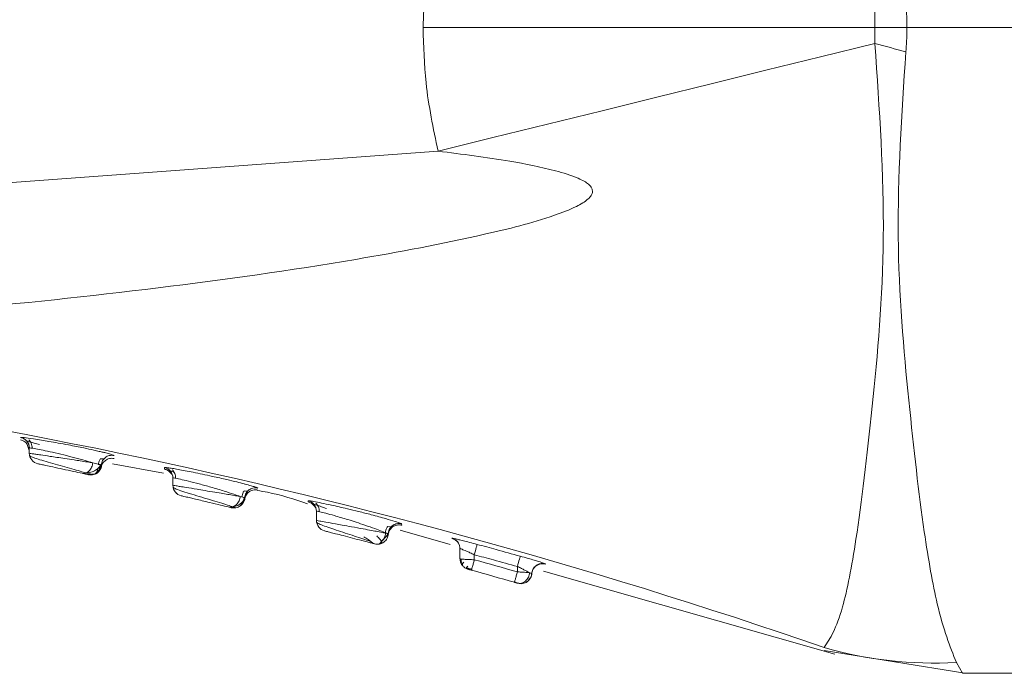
# Model space of a CAD drawing. Header units: millimetres. Extents: x -453 to 1924, y -67 to 428.
# Tile 47 of 88: x 629 to 642, y 153 to 162. Entities that reach past the tile are written whole.
import ezdxf

# ---------------------------------------------------------------- set-up
doc = ezdxf.new("R2010")
doc.units = ezdxf.units.MM

# ---------------------------------------------------------------- blocks, each defined once
blk = doc.blocks.new('Drawing View2')
at = {"color": 7, "linetype": 'Continuous', "lineweight": 18}
for p, q in [((767.569, -50.85), (754.796, -50.85)), ((733.069, -53.695), (748.264, -52.571)), ((742.447, -56.562), (742.447, -56.562)), ((742.569, -56.746), (742.535, -56.648)), ((742.557, -56.658), (742.561, -56.66)), ((742.569, -56.709), (742.569, -56.782)), ((742.569, -56.709), (742.569, -56.741)), ((743.452, -56.916), (743.528, -56.935)), ((743.728, -56.931), (744.44, -57.061)), ((743.749, -56.814), (743.749, -56.814)), ((743.357, -57.057), (743.433, -57.073)), ((743.389, -57.079), (743.496, -57.069)), ((743.45, -57.081), (743.501, -57.066)), ((743.57, -56.947), (743.57, -56.947)), ((744.451, -56.981), (744.451, -57.003)), ((744.537, -57.057), (744.561, -57.078)), ((743.39, -57.081), (743.388, -57.08)), ((743.388, -57.081), (743.394, -57.082)), ((744.569, -57.128), (744.569, -57.229)), ((744.569, -57.128), (744.569, -57.149)), ((745.753, -57.268), (745.753, -57.268)), ((745.507, -57.385), (745.528, -57.391)), ((745.57, -57.405), (745.57, -57.405)), ((746.454, -57.446), (746.455, -57.461)), ((745.395, -57.53), (745.435, -57.54)), ((746.537, -57.514), (746.562, -57.544)), ((746.562, -57.544), (746.564, -57.561)), ((746.569, -57.591), (746.569, -57.719)), ((746.569, -57.591), (746.569, -57.606)), ((747.737, -57.854), (748.434, -58.053)), ((747.445, -58.049), (747.571, -57.906)), ((747.57, -57.907), (747.57, -57.907)), ((748.458, -57.966), (748.458, -57.969)), ((748.538, -58.023), (748.562, -58.064)), ((748.569, -58.111), (748.569, -58.253)), ((748.569, -58.111), (748.569, -58.114)), ((748.585, -58.257), (748.569, -58.253)), ((748.769, -58.197), (748.769, -58.267)), ((748.657, -58.387), (748.668, -58.392)), ((748.666, -58.394), (748.666, -58.394)), ((748.679, -58.398), (748.682, -58.398)), ((749.369, -58.361), (749.369, -58.436)), ((749.574, -58.429), (749.57, -58.459)), ((749.733, -58.424), (753.794, -59.583)), ((749.76, -58.323), (749.735, -58.314)), ((749.324, -58.575), (749.329, -58.577)), ((749.33, -58.574), (749.328, -58.58)), ((749.565, -58.457), (749.56, -58.455)), ((749.566, -58.468), (749.57, -58.458)), ((749.378, -58.594), (749.371, -58.593)), ((749.376, -58.59), (749.379, -58.591)), ((749.379, -58.595), (749.378, -58.595)), ((749.398, -58.596), (749.4, -58.597)), ((749.424, -58.594), (749.438, -58.598)), ((753.642, -59.49), (753.642, -59.49)), ((753.644, -59.532), (755.601, -59.85)), ((755.485, -59.698), (755.569, -59.85)), ((755.569, -59.85), (767.569, -59.85))]:
    blk.add_line(p, q, dxfattribs=at)
at = {"color": 7, "linetype": 'Continuous', "lineweight": 18, "flags": 128}
for points in [[(754.351, -51.069), (753.591, -51.256), (752.831, -51.444), (752.071, -51.632), (751.31, -51.82), (750.549, -52.008), (749.787, -52.195), (749.026, -52.383), (748.264, -52.571)], [(742.569, -56.782), (742.572, -56.808), (742.573, -56.816)], [(748.808, -58.053), (748.808, -58.056), (748.805, -58.065), (748.802, -58.078), (748.797, -58.096), (748.791, -58.118), (748.784, -58.143), (748.777, -58.169), (748.769, -58.197)], [(749.41, -58.217), (749.409, -58.22), (749.406, -58.229), (749.402, -58.242), (749.397, -58.26), (749.391, -58.282), (749.385, -58.307), (749.377, -58.334), (749.369, -58.361)], [(749.436, -58.6), (749.412, -58.6), (749.379, -58.595)]]:
    blk.add_lwpolyline(points, dxfattribs=at)
at = {"color": 7, "linetype": 'Continuous', "lineweight": 18}
for centre, radius, start, end in [((798.911, 107.853), 165.051, 254.33696, 254.49181), ((727.611, -134.708), 79.595, 70.91073, 86.068), ((742.42, -56.709), 0.15, 0.0073, 79.4971), ((742.719, -56.782), 0.15, 180, 257.9926), ((744.419, -57.128), 0.15, 0.0064, 78.0251), ((743.421, -56.934), 0.15, 257.5832, 285.1028), ((744.719, -57.229), 0.15, 180, 256.8202), ((744.719, -57.229), 0.15, 191.6374, 229.3328), ((746.419, -57.591), 0.15, 0.0057, 76.5885), ((746.719, -57.719), 0.15, 180, 255.6421), ((747.719, -57.912), 0.15, 98.0084, 177.8577), ((748.419, -58.111), 0.15, 29.185, 75.0959), ((748.419, -58.111), 0.15, 0.0051, 29.1784), ((721.884, -154.741), 100.15, 74.07145, 74.4281), ((721.884, -154.741), 100, 74.07145, 74.4281), ((749.719, -58.468), 0.15, 74.1953, 165.2281), ((755.163, -54.276), 5.431, 253.7433, 273.3999)]:
    blk.add_arc(centre, radius, start, end, dxfattribs=at)
for points, knots in [([(748.055, -50.85), (748.066, -50.523), (748.086, -49.943), (748.21, -49.376), (748.264, -49.128)], [0, 0, 0, 0, 0.562892, 1, 1, 1, 1]), ([(754.781, -50.511), (754.786, -50.574), (754.794, -50.687), (754.795, -50.8), (754.796, -50.85)], [0, 0, 0, 0, 0.561067, 1, 1, 1, 1]), ([(754.351, -50.631), (754.351, -50.671), (754.352, -50.744), (754.351, -50.817), (754.351, -50.85)], [0, 0, 0, 0, 0.556333, 1, 1, 1, 1]), ([(754.351, -50.85), (753.177, -50.848), (751.08, -50.846), (748.979, -50.849), (748.055, -50.85)], [0, 0, 0, 0, 0.560021, 1, 1, 1, 1]), ([(748.264, -52.571), (748.197, -52.255), (748.078, -51.687), (748.062, -51.107), (748.055, -50.85)], [0, 0, 0, 0, 0.556738, 1, 1, 1, 1]), ([(754.796, -50.85), (754.713, -50.85), (754.564, -50.85), (754.416, -50.85), (754.351, -50.85)], [0, 0, 0, 0, 0.559994, 1, 1, 1, 1]), ([(754.351, -50.85), (754.351, -50.891), (754.352, -50.964), (754.351, -51.037), (754.351, -51.069)], [0, 0, 0, 0, 0.5627198, 1, 1, 1, 1]), ([(754.796, -50.85), (754.795, -50.913), (754.794, -51.026), (754.785, -51.139), (754.781, -51.189)], [0, 0, 0, 0, 0.558771, 1, 1, 1, 1]), ([(754.351, -51.069), (754.413, -51.987), (754.535, -53.794), (754.313, -56.212), (754.112, -57.927), (753.878, -59.134), (753.728, -59.36), (753.642, -59.49)], [0, 0, 0, 0, 0.215583, 0.424685, 0.63353, 0.789403, 1, 1, 1, 1]), ([(754.781, -51.189), (754.724, -52.06), (754.611, -53.786), (754.821, -56.105), (755.013, -57.8), (755.241, -59.086), (755.395, -59.473), (755.485, -59.698)], [0, 0, 0, 0, 0.215496, 0.427053, 0.635275, 0.788732, 1, 1, 1, 1]), ([(733.069, -55.154), (734.907, -55.118), (738.683, -55.044), (743.368, -54.632), (746.807, -54.15), (748.648, -53.803), (749.677, -53.549), (750.154, -53.367), (750.327, -53.27), (750.395, -53.196), (750.416, -53.152), (750.416, -53.109), (750.395, -53.067), (750.356, -53.027), (750.295, -52.987), (750.146, -52.914), (749.8, -52.812), (749.148, -52.684), (748.599, -52.614), (748.264, -52.571)], [0, 0, 0, 0, 0.277154, 0.569443, 0.709641, 0.801655, 0.852576, 0.869317, 0.879228, 0.882226, 0.884534, 0.88657, 0.888768, 0.891501, 0.895083, 0.899771, 0.916625, 0.949186, 1, 1, 1, 1]), ([(742.446, -56.597), (742.463, -56.601), (742.497, -56.611), (742.522, -56.636), (742.535, -56.649)], [0, 0, 0, 0, 0.484358, 1, 1, 1, 1]), ([(742.626, -56.582), (742.577, -56.575), (742.503, -56.564), (742.455, -56.56), (742.449, -56.561), (742.447, -56.562)], [0, 0, 0, 0, 0.480755, 0.738426, 1, 1, 1, 1]), ([(742.447, -56.562), (742.463, -56.567), (742.497, -56.576), (742.537, -56.612), (742.564, -56.658), (742.568, -56.693), (742.569, -56.709)], [0, 0, 0, 0, 0.242329, 0.4999999, 0.7576709, 1, 1, 1, 1]), ([(742.534, -56.612), (742.537, -56.613), (742.543, -56.615), (742.58, -56.626), (742.634, -56.641), (742.684, -56.655), (742.709, -56.662)], [0, 0, 0, 0, 0.2356452, 0.4932453, 0.7480397, 1, 1, 1, 1]), ([(742.561, -56.596), (742.568, -56.603), (742.581, -56.617), (742.596, -56.644), (742.606, -56.677), (742.607, -56.701), (742.607, -56.713)], [0, 0, 0, 0, 0.221284, 0.464206, 0.725639, 1, 1, 1, 1]), ([(743.619, -56.774), (743.604, -56.771), (743.588, -56.767), (743.561, -56.76), (743.529, -56.753), (743.453, -56.736), (743.312, -56.705), (743.139, -56.671), (742.973, -56.64), (742.846, -56.618), (742.727, -56.597), (742.662, -56.587), (742.626, -56.582)], [0, 0, 0, 0, 0.069101, 0.072724, 0.103391, 0.190382, 0.329925, 0.521796, 0.650419, 0.767167, 0.871985, 1, 1, 1, 1]), ([(743.452, -56.916), (743.419, -56.906), (743.348, -56.884), (743.207, -56.846), (743.048, -56.805), (742.893, -56.768), (742.757, -56.739), (742.652, -56.718), (742.583, -56.707), (742.574, -56.709), (742.569, -56.709)], [0, 0, 0, 0, 0.115982, 0.247937, 0.377278, 0.510915, 0.634615, 0.756254, 0.879415, 1, 1, 1, 1]), ([(742.569, -56.782), (742.571, -56.783), (742.575, -56.783), (742.606, -56.788), (742.656, -56.795), (742.737, -56.807), (742.839, -56.823), (742.955, -56.84), (743.069, -56.857), (743.181, -56.874), (743.287, -56.89), (743.377, -56.904), (743.428, -56.912), (743.452, -56.916)], [0, 0, 0, 0, 0.079812, 0.162069, 0.246837, 0.334174, 0.462749, 0.544476, 0.637688, 0.744522, 0.819677, 0.914077, 1, 1, 1, 1]), ([(743.749, -56.814), (743.741, -56.81), (743.728, -56.803), (743.669, -56.787), (743.631, -56.777), (743.619, -56.774)], [0, 0, 0, 0, 0.5520299, 0.8614353, 1, 1, 1, 1]), ([(742.573, -56.813), (742.578, -56.818), (742.589, -56.829), (742.663, -56.856), (742.767, -56.888), (742.894, -56.925), (743.031, -56.963), (743.163, -57), (743.28, -57.034), (743.335, -57.05), (743.362, -57.059)], [0, 0, 0, 0, 0.133126, 0.264217, 0.392985, 0.519355, 0.643356, 0.764913, 0.883877, 1, 1, 1, 1]), ([(742.688, -56.929), (742.689, -56.929), (742.691, -56.929), (742.707, -56.933), (742.74, -56.94), (742.801, -56.953), (742.901, -56.975), (743.038, -57.004), (743.19, -57.037), (743.267, -57.054), (743.305, -57.062)], [0, 0, 0, 0, 0.061647, 0.133405, 0.22224, 0.333845, 0.472371, 0.638681, 0.819589, 1, 1, 1, 1]), ([(743.452, -56.916), (743.451, -56.926), (743.448, -56.946), (743.438, -56.976), (743.422, -57.005), (743.402, -57.03), (743.378, -57.049), (743.353, -57.061), (743.328, -57.065), (743.313, -57.063), (743.305, -57.062)], [0, 0, 0, 0, 0.114642, 0.237732, 0.367173, 0.500037, 0.632895, 0.762319, 0.885385, 1, 1, 1, 1]), ([(743.532, -56.944), (743.533, -56.932), (743.535, -56.908), (743.546, -56.878), (743.557, -56.863), (743.561, -56.857)], [0, 0, 0, 0, 0.394936, 0.771227, 1, 1, 1, 1]), ([(743.56, -56.858), (743.561, -56.858), (743.578, -56.86), (743.598, -56.862), (743.604, -56.861), (743.608, -56.861)], [0, 0, 0, 0, 0.013949, 0.505662, 1, 1, 1, 1]), ([(743.57, -56.99), (743.572, -56.978), (743.575, -56.956), (743.593, -56.917), (743.628, -56.879), (743.675, -56.857), (743.717, -56.851), (743.74, -56.854), (743.751, -56.856)], [0, 0, 0, 0, 0.136954, 0.267626, 0.5, 0.732374, 0.863046, 1, 1, 1, 1]), ([(743.609, -56.863), (743.603, -56.87), (743.588, -56.884), (743.576, -56.914), (743.572, -56.936), (743.57, -56.947)], [0, 0, 0, 0, 0.29372, 0.638513, 1, 1, 1, 1]), ([(743.749, -56.814), (743.738, -56.812), (743.715, -56.809), (743.674, -56.816), (743.634, -56.832), (743.616, -56.855), (743.609, -56.863)], [0, 0, 0, 0, 0.220431, 0.430684, 0.804896, 1, 1, 1, 1]), ([(743.388, -57.08), (743.384, -57.079), (743.376, -57.078), (743.328, -57.067), (743.305, -57.062)], [0, 0, 0, 0, 0.521306, 1, 1, 1, 1]), ([(743.34, -57.062), (743.337, -57.063), (743.334, -57.064), (743.331, -57.064), (743.331, -57.064)], [0, 0, 0, 0, 0.801825, 1, 1, 1, 1]), ([(743.351, -57.059), (743.376, -57.056), (743.428, -57.05), (743.493, -57.02), (743.542, -56.981), (743.556, -56.953), (743.563, -56.939)], [0, 0, 0, 0, 0.239239, 0.492124, 0.748772, 1, 1, 1, 1]), ([(743.57, -56.947), (743.569, -56.957), (743.566, -56.977), (743.553, -57.006), (743.535, -57.033), (743.51, -57.056), (743.481, -57.073), (743.46, -57.078), (743.45, -57.081)], [0, 0, 0, 0, 0.151884, 0.314463, 0.485046, 0.659932, 0.834818, 1, 1, 1, 1]), ([(743.458, -57.079), (743.468, -57.076), (743.488, -57.069), (743.513, -57.046), (743.518, -57.019), (743.521, -57.001)], [0, 0, 0, 0, 0.243548, 0.487404, 1, 1, 1, 1]), ([(743.498, -57.067), (743.508, -57.061), (743.527, -57.049), (743.549, -57.024), (743.565, -56.997), (743.571, -56.977), (743.574, -56.968)], [0, 0, 0, 0, 0.265321, 0.523973, 0.77024, 1, 1, 1, 1]), ([(743.504, -57.052), (743.512, -57.045), (743.527, -57.032), (743.545, -57.005), (743.559, -56.974), (743.561, -56.95), (743.563, -56.938)], [0, 0, 0, 0, 0.221759, 0.464773, 0.725979, 1, 1, 1, 1]), ([(743.556, -56.943), (743.555, -56.942), (743.553, -56.941), (743.534, -56.936), (743.528, -56.934)], [0, 0, 0, 0, 0.683688, 1, 1, 1, 1]), ([(743.528, -56.935), (743.534, -56.936), (743.552, -56.94), (743.553, -56.941), (743.555, -56.942)], [0, 0, 0, 0, 0.337729, 1, 1, 1, 1]), ([(744.45, -57.003), (744.466, -57.008), (744.5, -57.018), (744.524, -57.043), (744.536, -57.056)], [0, 0, 0, 0, 0.4849119, 1, 1, 1, 1]), ([(744.642, -57.008), (744.613, -57.003), (744.557, -56.993), (744.497, -56.984), (744.458, -56.979), (744.453, -56.98), (744.451, -56.981)], [0, 0, 0, 0, 0.246755, 0.499449, 0.750519, 1, 1, 1, 1]), ([(744.532, -57.028), (744.536, -57.029), (744.543, -57.032), (744.564, -57.039), (744.584, -57.045), (744.586, -57.046)], [0, 0, 0, 0, 0.463452, 0.969596, 1, 1, 1, 1]), ([(744.561, -57.015), (744.568, -57.021), (744.581, -57.035), (744.596, -57.063), (744.607, -57.096), (744.607, -57.121), (744.607, -57.133)], [0, 0, 0, 0, 0.220864, 0.463706, 0.725336, 1, 1, 1, 1]), ([(745.658, -57.235), (745.632, -57.228), (745.603, -57.22), (745.536, -57.202), (745.456, -57.182), (745.308, -57.146), (745.142, -57.109), (744.982, -57.074), (744.816, -57.041), (744.697, -57.018), (744.642, -57.008), (744.642, -57.008)], [0, 0, 0, 0, 0.113564, 0.1298, 0.24444, 0.375817, 0.550949, 0.670871, 0.785338, 0.99681, 1, 1, 1, 1]), ([(745.507, -57.385), (745.479, -57.375), (745.421, -57.354), (745.278, -57.308), (745.109, -57.257), (744.933, -57.209), (744.784, -57.171), (744.665, -57.143), (744.585, -57.126), (744.575, -57.127), (744.569, -57.128)], [0, 0, 0, 0, 0.113656, 0.237423, 0.386818, 0.512713, 0.640144, 0.756119, 0.879699, 1, 1, 1, 1]), ([(744.569, -57.229), (744.572, -57.229), (744.576, -57.23), (744.612, -57.236), (744.67, -57.246), (744.765, -57.261), (744.885, -57.281), (745.024, -57.304), (745.149, -57.325), (745.263, -57.344), (745.361, -57.361), (745.446, -57.375), (745.487, -57.382), (745.507, -57.385)], [0, 0, 0, 0, 0.079383, 0.161715, 0.247086, 0.335574, 0.467676, 0.554471, 0.659651, 0.749759, 0.825153, 0.916216, 1, 1, 1, 1]), ([(744.572, -57.256), (744.578, -57.262), (744.59, -57.273), (744.675, -57.304), (744.793, -57.341), (744.935, -57.384), (745.084, -57.429), (745.222, -57.47), (745.338, -57.506), (745.383, -57.522), (745.406, -57.529)], [0, 0, 0, 0, 0.1330731, 0.2640624, 0.3926668, 0.5188747, 0.6427813, 0.7643807, 0.8835503, 1, 1, 1, 1]), ([(745.532, -57.396), (745.533, -57.384), (745.535, -57.36), (745.547, -57.329), (745.558, -57.313), (745.562, -57.307)], [0, 0, 0, 0, 0.389761, 0.760971, 1, 1, 1, 1]), ([(745.562, -57.308), (745.563, -57.308), (745.58, -57.311), (745.599, -57.313), (745.606, -57.312), (745.609, -57.311)], [0, 0, 0, 0, 0.014759, 0.530706, 1, 1, 1, 1]), ([(745.57, -57.433), (745.571, -57.421), (745.574, -57.398), (745.588, -57.366), (745.607, -57.34), (745.629, -57.32), (745.655, -57.304), (745.686, -57.294), (745.72, -57.29), (745.743, -57.294), (745.755, -57.296)], [0, 0, 0, 0, 0.136997, 0.267593, 0.389104, 0.5, 0.610896, 0.732406, 0.863003, 1, 1, 1, 1]), ([(745.61, -57.312), (745.609, -57.312), (745.601, -57.32), (745.589, -57.339), (745.574, -57.37), (745.571, -57.393), (745.57, -57.405)], [0, 0, 0, 0, 0.024518, 0.329172, 0.6565, 1, 1, 1, 1]), ([(745.753, -57.268), (745.741, -57.266), (745.718, -57.262), (745.684, -57.267), (745.655, -57.278), (745.629, -57.293), (745.616, -57.306), (745.61, -57.312)], [0, 0, 0, 0, 0.2278565, 0.4449854, 0.6470741, 0.8316692, 1, 1, 1, 1]), ([(745.753, -57.268), (745.746, -57.264), (745.734, -57.257), (745.678, -57.241), (745.658, -57.235)], [0, 0, 0, 0, 0.64181, 1, 1, 1, 1]), ([(745.747, -57.301), (745.794, -57.309), (746.032, -57.35), (746.263, -57.426), (746.447, -57.486)], [0, 0, 0, 0, 0.198521, 1, 1, 1, 1]), ([(744.685, -57.375), (744.686, -57.375), (744.688, -57.376), (744.706, -57.38), (744.745, -57.389), (744.807, -57.404), (744.888, -57.423), (744.979, -57.444), (745.1, -57.473), (745.242, -57.507), (745.308, -57.523), (745.341, -57.531)], [0, 0, 0, 0, 0.060359, 0.131534, 0.221024, 0.334782, 0.426548, 0.531655, 0.646832, 0.824075, 1, 1, 1, 1]), ([(745.507, -57.385), (745.506, -57.395), (745.504, -57.416), (745.493, -57.447), (745.476, -57.477), (745.453, -57.502), (745.425, -57.521), (745.396, -57.532), (745.367, -57.535), (745.349, -57.532), (745.341, -57.531)], [0, 0, 0, 0, 0.114125, 0.237091, 0.366745, 0.500021, 0.633293, 0.762938, 0.88589, 1, 1, 1, 1]), ([(745.57, -57.405), (745.569, -57.415), (745.566, -57.435), (745.554, -57.466), (745.535, -57.494), (745.51, -57.517), (745.48, -57.535), (745.447, -57.544), (745.415, -57.547), (745.395, -57.543), (745.385, -57.542)], [0, 0, 0, 0, 0.11449, 0.237535, 0.367027, 0.5, 0.632973, 0.762465, 0.88551, 1, 1, 1, 1]), ([(745.395, -57.531), (745.416, -57.527), (745.461, -57.519), (745.515, -57.485), (745.553, -57.443), (745.562, -57.413), (745.566, -57.398)], [0, 0, 0, 0, 0.24442, 0.500274, 0.755568, 1, 1, 1, 1]), ([(745.448, -57.543), (745.459, -57.54), (745.482, -57.534), (745.509, -57.514), (745.53, -57.489), (745.536, -57.467), (745.539, -57.457)], [0, 0, 0, 0, 0.239929, 0.490061, 0.745253, 1, 1, 1, 1]), ([(745.528, -57.391), (745.538, -57.394), (745.557, -57.399), (745.56, -57.401), (745.561, -57.402)], [0, 0, 0, 0, 0.538544, 1, 1, 1, 1]), ([(745.562, -57.402), (745.56, -57.401), (745.557, -57.399), (745.538, -57.394), (745.528, -57.391)], [0, 0, 0, 0, 0.481262, 1, 1, 1, 1]), ([(746.638, -57.476), (746.601, -57.469), (746.529, -57.454), (746.466, -57.444), (746.458, -57.445), (746.454, -57.446)], [0, 0, 0, 0, 0.347662, 0.681002, 1, 1, 1, 1]), ([(746.454, -57.461), (746.469, -57.466), (746.502, -57.476), (746.525, -57.501), (746.537, -57.514)], [0, 0, 0, 0, 0.485457, 1, 1, 1, 1]), ([(746.562, -57.479), (746.568, -57.486), (746.582, -57.5), (746.597, -57.528), (746.607, -57.562), (746.607, -57.586), (746.607, -57.599)], [0, 0, 0, 0, 0.220528, 0.463352, 0.725174, 1, 1, 1, 1]), ([(747.666, -57.733), (747.625, -57.72), (747.537, -57.694), (747.352, -57.643), (747.165, -57.596), (746.974, -57.55), (746.788, -57.507), (746.683, -57.486), (746.638, -57.476)], [0, 0, 0, 0, 0.174289, 0.370462, 0.523681, 0.655074, 0.851603, 1, 1, 1, 1]), ([(745.385, -57.541), (745.382, -57.541), (745.378, -57.54), (745.353, -57.534), (745.341, -57.531)], [0, 0, 0, 0, 0.530381, 1, 1, 1, 1]), ([(746.531, -57.49), (746.534, -57.492), (746.541, -57.495), (746.579, -57.508), (746.635, -57.526), (746.685, -57.544), (746.711, -57.553)], [0, 0, 0, 0, 0.236199, 0.493976, 0.748537, 1, 1, 1, 1]), ([(746.553, -57.527), (746.557, -57.532), (746.561, -57.537), (746.562, -57.544), (746.562, -57.544)], [0, 0, 0, 0, 0.994349, 1, 1, 1, 1]), ([(747.569, -57.907), (747.565, -57.905), (747.555, -57.901), (747.483, -57.872), (747.38, -57.831), (747.257, -57.788), (747.127, -57.745), (746.98, -57.698), (746.828, -57.654), (746.695, -57.617), (746.618, -57.598), (746.576, -57.59), (746.572, -57.591), (746.569, -57.591)], [0, 0, 0, 0, 0.097412, 0.195192, 0.283283, 0.385949, 0.467621, 0.542376, 0.671702, 0.771138, 0.863853, 0.93221, 1, 1, 1, 1]), ([(746.569, -57.719), (746.571, -57.719), (746.575, -57.72), (746.615, -57.727), (746.697, -57.742), (746.811, -57.763), (746.936, -57.785), (747.068, -57.809), (747.212, -57.835), (747.333, -57.857), (747.432, -57.876), (747.507, -57.891), (747.56, -57.897), (747.566, -57.903), (747.569, -57.907)], [0, 0, 0, 0, 0.061637, 0.135937, 0.234718, 0.342751, 0.406691, 0.49335, 0.597244, 0.682352, 0.747605, 0.837926, 0.917039, 1, 1, 1, 1]), ([(746.571, -57.743), (746.576, -57.748), (746.586, -57.759), (746.655, -57.787), (746.752, -57.822), (746.872, -57.862), (747.002, -57.905), (747.13, -57.946), (747.247, -57.985), (747.305, -58.005), (747.334, -58.015)], [0, 0, 0, 0, 0.133042, 0.264051, 0.392708, 0.518958, 0.642852, 0.764388, 0.883502, 1, 1, 1, 1]), ([(747.756, -57.767), (747.753, -57.764), (747.745, -57.759), (747.694, -57.742), (747.666, -57.733)], [0, 0, 0, 0, 0.461014, 1, 1, 1, 1]), ([(746.682, -57.864), (746.683, -57.865), (746.686, -57.865), (746.711, -57.872), (746.76, -57.884), (746.839, -57.905), (746.944, -57.932), (747.074, -57.966), (747.191, -57.996), (747.278, -58.019), (747.336, -58.034), (747.374, -58.044), (747.379, -58.045), (747.381, -58.046)], [0, 0, 0, 0, 0.057952, 0.128681, 0.221056, 0.308786, 0.414458, 0.535837, 0.662907, 0.747233, 0.831553, 0.915794, 1, 1, 1, 1]), ([(747.531, -57.894), (747.532, -57.881), (747.535, -57.857), (747.547, -57.826), (747.559, -57.809), (747.563, -57.803)], [0, 0, 0, 0, 0.3880309, 0.7576086, 1, 1, 1, 1]), ([(747.563, -57.803), (747.564, -57.803), (747.581, -57.807), (747.601, -57.809), (747.608, -57.808), (747.612, -57.807)], [0, 0, 0, 0, 0.0147133, 0.530548, 1, 1, 1, 1]), ([(747.57, -57.926), (747.57, -57.916), (747.572, -57.895), (747.584, -57.864), (747.603, -57.834), (747.629, -57.809), (747.66, -57.792), (747.694, -57.782), (747.727, -57.78), (747.748, -57.784), (747.758, -57.786)], [0, 0, 0, 0, 0.113822, 0.236712, 0.366489, 0.500005, 0.63352, 0.763294, 0.886181, 1, 1, 1, 1]), ([(747.613, -57.808), (747.61, -57.811), (747.598, -57.821), (747.584, -57.845), (747.573, -57.875), (747.571, -57.896), (747.57, -57.907)], [0, 0, 0, 0, 0.111489, 0.425718, 0.723631, 1, 1, 1, 1]), ([(747.756, -57.767), (747.746, -57.765), (747.726, -57.761), (747.693, -57.763), (747.66, -57.773), (747.632, -57.788), (747.618, -57.803), (747.613, -57.808)], [0, 0, 0, 0, 0.19419, 0.403519, 0.624315, 0.851327, 1, 1, 1, 1]), ([(747.757, -57.785), (747.757, -57.785), (747.757, -57.791), (747.757, -57.779), (747.756, -57.767)], [0, 0, 0, 0, 0.058101, 1, 1, 1, 1]), ([(747.228, -57.946), (747.25, -57.959), (747.293, -57.986), (747.335, -58.016), (747.355, -58.035), (747.354, -58.036), (747.354, -58.037)], [0, 0, 0, 0, 0.298102, 0.586324, 0.860766, 1, 1, 1, 1]), ([(747.57, -57.907), (747.569, -57.917), (747.567, -57.938), (747.555, -57.969), (747.536, -57.998), (747.51, -58.023), (747.479, -58.04), (747.445, -58.05), (747.412, -58.052), (747.391, -58.048), (747.381, -58.046)], [0, 0, 0, 0, 0.113949, 0.236874, 0.366604, 0.500025, 0.633441, 0.763161, 0.88607, 1, 1, 1, 1]), ([(747.456, -58.046), (747.465, -58.042), (747.484, -58.035), (747.48, -58.012), (747.457, -57.981), (747.425, -57.95), (747.409, -57.935)], [0, 0, 0, 0, 0.2183949, 0.4703728, 0.7309944, 1, 1, 1, 1]), ([(747.475, -58.011), (747.483, -58.004), (747.498, -57.99), (747.516, -57.961), (747.529, -57.929), (747.531, -57.905), (747.532, -57.894)], [0, 0, 0, 0, 0.2266098, 0.4764871, 0.7462425, 1, 1, 1, 1]), ([(748.457, -57.969), (748.472, -57.975), (748.504, -57.986), (748.527, -58.011), (748.538, -58.023)], [0, 0, 0, 0, 0.486024, 1, 1, 1, 1]), ([(748.808, -58.053), (748.772, -58.043), (748.705, -58.025), (748.618, -58.003), (748.554, -57.987), (748.504, -57.975), (748.466, -57.966), (748.461, -57.966), (748.458, -57.966)], [0, 0, 0, 0, 0.202596, 0.375556, 0.525095, 0.653417, 0.825697, 1, 1, 1, 1]), ([(748.769, -58.197), (748.749, -58.188), (748.71, -58.17), (748.661, -58.148), (748.624, -58.132), (748.596, -58.12), (748.574, -58.111), (748.571, -58.111), (748.569, -58.111)], [0, 0, 0, 0, 0.2085339, 0.3844381, 0.5345231, 0.6617054, 0.8304804, 1, 1, 1, 1]), ([(749.41, -58.217), (749.298, -58.186), (749.098, -58.131), (748.897, -58.076), (748.808, -58.053)], [0, 0, 0, 0, 0.558043, 1, 1, 1, 1]), ([(748.569, -58.253), (748.571, -58.269), (748.575, -58.301), (748.591, -58.336), (748.605, -58.349), (748.608, -58.351)], [0, 0, 0, 0, 0.4491375, 0.898275, 1, 1, 1, 1]), ([(748.585, -58.256), (748.585, -58.266), (748.585, -58.285), (748.592, -58.312), (748.601, -58.328), (748.605, -58.336)], [0, 0, 0, 0, 0.3304658, 0.6781629, 1, 1, 1, 1]), ([(748.625, -58.299), (748.618, -58.305), (748.605, -58.317), (748.6, -58.334), (748.605, -58.351), (748.618, -58.362), (748.623, -58.367)], [0, 0, 0, 0, 0.291659, 0.563308, 0.818722, 1, 1, 1, 1]), ([(749.369, -58.361), (749.258, -58.331), (749.058, -58.275), (748.858, -58.221), (748.769, -58.197)], [0, 0, 0, 0, 0.558045, 1, 1, 1, 1]), ([(749.735, -58.314), (749.715, -58.307), (749.681, -58.296), (749.601, -58.272), (749.515, -58.246), (749.446, -58.227), (749.41, -58.217)], [0, 0, 0, 0, 0.3087748, 0.5008364, 0.732465, 1, 1, 1, 1]), ([(748.624, -58.366), (748.627, -58.37), (748.643, -58.386), (748.663, -58.392), (748.679, -58.398)], [0, 0, 0, 0, 0.24758, 1, 1, 1, 1]), ([(748.655, -58.376), (748.66, -58.378), (748.672, -58.382), (748.693, -58.388), (748.715, -58.395), (748.73, -58.399), (748.737, -58.401)], [0, 0, 0, 0, 0.254798, 0.506107, 0.754339, 1, 1, 1, 1]), ([(748.688, -58.4), (748.686, -58.399), (748.68, -58.398), (748.672, -58.394), (748.664, -58.389), (748.659, -58.381), (748.661, -58.37), (748.673, -58.361), (748.679, -58.357)], [0, 0, 0, 0, 0.051531, 0.174502, 0.301067, 0.43224, 0.708111, 1, 1, 1, 1]), ([(748.688, -58.4), (748.689, -58.4), (748.691, -58.401), (748.698, -58.403), (748.708, -58.406), (748.718, -58.408), (748.725, -58.411), (748.729, -58.412)], [0, 0, 0, 0, 0.1043671, 0.3326035, 0.5505076, 0.7692813, 1, 1, 1, 1]), ([(748.732, -58.4), (748.732, -58.4), (748.729, -58.411), (748.729, -58.411), (748.729, -58.412)], [0, 0, 0, 0, 0.021325, 1, 1, 1, 1]), ([(749.539, -58.448), (749.53, -58.444), (749.51, -58.433), (749.471, -58.412), (749.423, -58.387), (749.388, -58.37), (749.369, -58.361)], [0, 0, 0, 0, 0.214535, 0.47356, 0.720349, 1, 1, 1, 1]), ([(749.57, -58.466), (749.571, -58.455), (749.573, -58.434), (749.585, -58.403), (749.605, -58.374), (749.632, -58.349), (749.663, -58.332), (749.697, -58.323), (749.731, -58.322), (749.752, -58.326), (749.762, -58.329)], [0, 0, 0, 0, 0.113729, 0.236596, 0.366411, 0.5, 0.633589, 0.763404, 0.886271, 1, 1, 1, 1]), ([(749.76, -58.328), (749.76, -58.328), (749.76, -58.33), (749.76, -58.326), (749.76, -58.323)], [0, 0, 0, 0, 0.118952, 1, 1, 1, 1]), ([(749.539, -58.448), (749.537, -58.459), (749.535, -58.48), (749.523, -58.511), (749.505, -58.541), (749.482, -58.566), (749.454, -58.585), (749.425, -58.595), (749.396, -58.598), (749.379, -58.594), (749.371, -58.593)], [0, 0, 0, 0, 0.113774, 0.236652, 0.366449, 0.500003, 0.633557, 0.763352, 0.886229, 1, 1, 1, 1]), ([(749.57, -58.459), (749.569, -58.469), (749.566, -58.49), (749.554, -58.521), (749.534, -58.55), (749.508, -58.574), (749.476, -58.592), (749.453, -58.597), (749.442, -58.599)], [0, 0, 0, 0, 0.149286, 0.310346, 0.480337, 0.655173, 0.830009, 1, 1, 1, 1]), ([(749.442, -58.599), (749.454, -58.596), (749.477, -58.591), (749.507, -58.573), (749.532, -58.548), (749.541, -58.526), (749.546, -58.516)], [0, 0, 0, 0, 0.241252, 0.493089, 0.74853, 1, 1, 1, 1]), ([(749.506, -58.572), (749.515, -58.564), (749.534, -58.549), (749.553, -58.519), (749.565, -58.487), (749.567, -58.466), (749.568, -58.455)], [0, 0, 0, 0, 0.267472, 0.527266, 0.772918, 1, 1, 1, 1]), ([(749.539, -58.448), (749.548, -58.451), (749.562, -58.456), (749.565, -58.457), (749.566, -58.458)], [0, 0, 0, 0, 0.661614, 1, 1, 1, 1]), ([(749.328, -58.581), (749.332, -58.582), (749.34, -58.584), (749.351, -58.587), (749.362, -58.59), (749.368, -58.592), (749.371, -58.593)], [0, 0, 0, 0, 0.230223, 0.458076, 0.731449, 1, 1, 1, 1]), ([(749.371, -58.593), (749.373, -58.593), (749.378, -58.595), (749.378, -58.595), (749.379, -58.595)], [0, 0, 0, 0, 0.556611, 1, 1, 1, 1]), ([(749.442, -58.599), (749.431, -58.6), (749.409, -58.602), (749.389, -58.597), (749.379, -58.595)], [0, 0, 0, 0, 0.518969, 1, 1, 1, 1])]:
    blk.add_open_spline(points, degree=3, knots=knots, dxfattribs=at)
for points in [[(748.569, -58.253), (748.572, -58.254), (748.578, -58.257), (748.625, -58.26), (748.691, -58.264), (748.743, -58.266), (748.769, -58.267)], [(748.769, -58.267), (748.764, -58.286), (748.754, -58.324), (748.74, -58.372), (748.731, -58.405), (748.73, -58.409), (748.729, -58.412)], [(749.369, -58.436), (749.364, -58.455), (749.353, -58.493), (749.34, -58.541), (749.33, -58.574), (749.329, -58.578), (749.328, -58.581)], [(749.369, -58.436), (749.386, -58.437), (749.42, -58.439), (749.467, -58.442), (749.509, -58.445), (749.529, -58.447), (749.539, -58.448)]]:
    blk.add_open_spline(points, degree=3, dxfattribs=at)

msp = doc.modelspace()

# ---------------------------------------------------------------- block references
at = {"color": 7, "linetype": 'Continuous', "lineweight": 18}
msp.add_blockref('Drawing View2', (-113.748, 212.958), dxfattribs=at)

doc.saveas('drawing.dxf')
